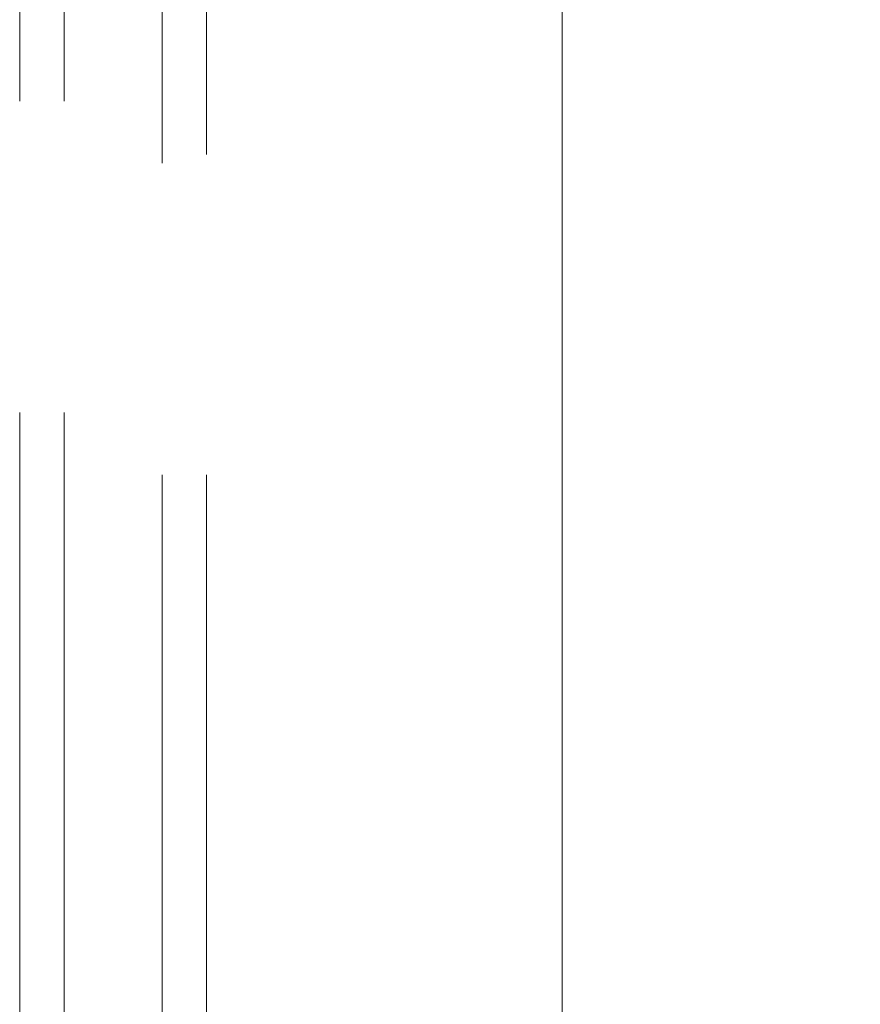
# Model space of a CAD drawing. Header units: millimetres. Extents: x 413 to 305578, y 115 to 38116.
# Tile 91 of 194: x 62261 to 62637, y 15700 to 16140. Entities that reach past the tile are written whole.
import ezdxf

# ---------------------------------------------------------------- set-up
doc = ezdxf.new("R2010")
doc.units = ezdxf.units.MM
doc.layers.add('PDF$_59-60$-$Floor$Plan$-$В_Этаж$01_Сводный$A-DETL-MBND', color=7, linetype='Continuous', true_color=0xdd3700)
doc.layers.add('PDF$_V$line_ifc_RVT-1-В_Этаж$01_Сводный$A-WALL', color=7, linetype='Continuous', true_color=0xdcdcdc)

msp = doc.modelspace()

# ---------------------------------------------------------------- linework, layer by layer
at = {"layer": 'PDF$_59-60$-$Floor$Plan$-$В_Этаж$01_Сводный$A-DETL-MBND', "color": 220, "lineweight": 0, "true_color": 0xff00bf}
for points in [[(62325.02, 16390.51), (62325.02, 16076.3)], [(62344.91, 16080.27), (62344.91, 16390.51)], [(62325.02, 15937.09), (62325.02, 15654.69)], [(62344.91, 15654.69), (62344.91, 15937.09)]]:
    msp.add_lwpolyline(points, dxfattribs=at)
at = {"layer": 'PDF$_59-60$-$Floor$Plan$-$В_Этаж$01_Сводный$A-DETL-MBND', "color": 150, "lineweight": 0, "true_color": 0x007fff}
for points in [[(62281.27, 16104.14), (62281.27, 16386.54)], [(62261.38, 16382.56), (62261.38, 16104.14)], [(62261.38, 15964.93), (62261.38, 15682.53)], [(62281.27, 15682.53), (62281.27, 15964.93)]]:
    msp.add_lwpolyline(points, dxfattribs=at)
at = {"layer": 'PDF$_V$line_ifc_RVT-1-В_Этаж$01_Сводный$A-WALL', "lineweight": 0}
msp.add_lwpolyline([(62504.01, 17273.51), (62504.01, 13733.58), (62702.88, 13733.58), (62702.88, 17273.51)], close=True, dxfattribs=at)

doc.saveas('drawing.dxf')
